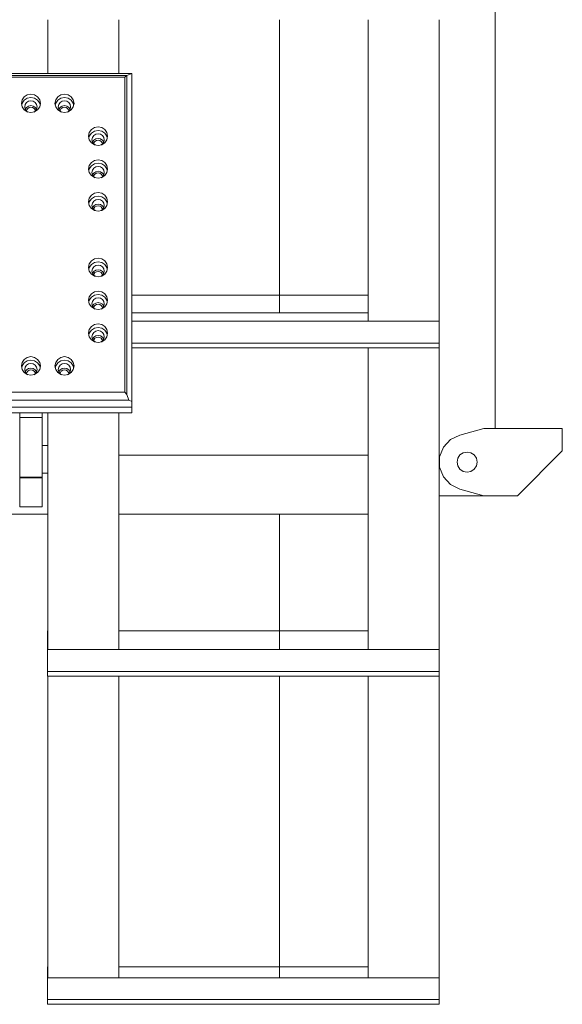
# Model space of a CAD drawing. Header units: millimetres. Extents: x 53056 to 116131, y -669674 to -625124.
# Tile 190 of 256: x 61514 to 61999, y -633938 to -633058. Entities that reach past the tile are written whole.
import ezdxf

# ---------------------------------------------------------------- set-up
doc = ezdxf.new("R2010")
doc.units = ezdxf.units.MM
doc.header["$MEASUREMENT"] = 0
doc.linetypes.add('DGN Style 1', pattern=[536.199087, 0.892178, -535.306909])
doc.linetypes.add('DGN Style 3', pattern=[1249.049455, 892.178182, -356.871273])
doc.layers.add('Side Cradle Tower', color=7, linetype='Continuous', lineweight=0)
doc.layers.add('Side Cradle Tower Platform', color=7, linetype='Continuous', lineweight=0)

# ---------------------------------------------------------------- blocks, each defined once
blk = doc.blocks.new('*U55')
at = {"layer": 'Side Cradle Tower', "color": 7, "linetype": 'Continuous', "lineweight": 0}
for p, q in [((-23054.54, 14293.23), (-23054.54, 14341.16)), ((-22991.04, 14293.23), (-22991.04, 14341.16)), ((-22768.51, 14071.75), (-22768.51, 14341.16)), ((-22705.01, 14341.16), (-22705.01, 14071.75)), ((-22979.54, 14293.23), (-23279.54, 14293.23)), ((-22979.54, 14293.23), (-22983.78, 14291.24)), ((-22979.54, 13999.98), (-22979.54, 14293.23)), ((-22983.78, 14291.24), (-23275.3, 14291.24)), ((-22983.78, 14291.24), (-22985.54, 14289.89)), ((-22983.78, 14006.28), (-22983.78, 14291.24)), ((-23078.04, 14266.43), (-23077.39, 14269.61)), ((-23077.39, 14269.61), (-23075.55, 14272.31)), ((-23074.62, 14265.33), (-23073.43, 14267.07)), ((-23069.54, 14271.58), (-23066.29, 14270.95)), ((-23045.55, 14272.31), (-23042.79, 14274.11)), ((-23044.62, 14265.33), (-23043.43, 14267.07)), ((-23039.54, 14271.58), (-23036.29, 14270.95)), ((-23075.04, 14263.27), (-23074.62, 14265.33)), ((-23073.43, 14262.85), (-23074.59, 14261.16)), ((-23073.43, 14262.85), (-23074.59, 14261.16)), ((-23073.45, 14259.5), (-23073.23, 14260.55)), ((-23073.23, 14260.55), (-23073.45, 14259.5)), ((-23073.23, 14260.55), (-23073.45, 14259.5)), ((-23071.64, 14264.02), (-23073.43, 14262.85)), ((-23071.64, 14264.02), (-23073.43, 14262.85)), ((-23072.98, 14263.15), (-23073.43, 14262.85)), ((-23072.37, 14261.82), (-23073.23, 14260.55)), ((-23072.37, 14261.82), (-23073.23, 14260.55)), ((-23071.07, 14262.66), (-23072.37, 14261.82)), ((-23071.07, 14262.66), (-23072.37, 14261.82)), ((-23069.54, 14264.43), (-23067.43, 14264.02)), ((-23066.71, 14261.82), (-23068.01, 14262.66)), ((-23066.71, 14261.82), (-23068.01, 14262.66)), ((-23065.65, 14262.85), (-23067.43, 14264.02)), ((-23065.65, 14262.85), (-23067.43, 14264.02)), ((-23065.84, 14260.55), (-23066.71, 14261.82)), ((-23065.84, 14260.55), (-23066.71, 14261.82)), ((-23065.65, 14262.85), (-23066.3, 14263.28)), ((-23065.63, 14259.5), (-23065.84, 14260.55)), ((-23065.63, 14259.5), (-23065.84, 14260.55)), ((-23064.49, 14261.16), (-23065.65, 14262.85)), ((-23064.49, 14261.16), (-23065.65, 14262.85)), ((-23045.04, 14263.27), (-23044.62, 14265.33)), ((-23043.43, 14262.85), (-23044.59, 14261.16)), ((-23043.43, 14262.85), (-23044.59, 14261.16)), ((-23043.23, 14260.55), (-23043.45, 14259.5)), ((-23043.23, 14260.55), (-23043.45, 14259.5)), ((-23041.64, 14264.02), (-23043.43, 14262.85)), ((-23041.64, 14264.02), (-23043.43, 14262.85)), ((-23042.71, 14263.32), (-23043.43, 14262.85)), ((-23039.54, 14264.43), (-23037.43, 14264.02)), ((-23036.71, 14261.82), (-23038.01, 14262.66)), ((-23036.71, 14261.82), (-23038.01, 14262.66)), ((-23037.33, 14263.95), (-23037.43, 14264.02)), ((-23035.65, 14262.85), (-23037.43, 14264.02)), ((-23035.65, 14262.85), (-23037.43, 14264.02)), ((-23036.71, 14261.82), (-23035.84, 14260.55)), ((-23035.84, 14260.55), (-23036.71, 14261.82)), ((-23035.84, 14260.55), (-23036.71, 14261.82)), ((-23035.65, 14262.85), (-23036.1, 14263.15)), ((-23035.84, 14260.55), (-23035.63, 14259.5)), ((-23035.63, 14259.5), (-23035.84, 14260.55)), ((-23035.63, 14259.5), (-23035.84, 14260.55)), ((-23034.49, 14261.16), (-23035.65, 14262.85)), ((-23034.49, 14261.16), (-23035.65, 14262.85)), ((-23009.54, 14242.25), (-23006.29, 14241.62)), ((-23003.53, 14242.98), (-23001.69, 14240.29)), ((-23013.43, 14233.53), (-23014.59, 14231.84)), ((-23013.43, 14233.53), (-23014.59, 14231.84)), ((-23014.22, 14232.37), (-23014.59, 14231.84)), ((-23013.43, 14237.75), (-23011.64, 14238.91)), ((-23011.64, 14234.69), (-23013.43, 14233.53)), ((-23011.64, 14234.69), (-23013.43, 14233.53)), ((-23013.23, 14231.22), (-23012.37, 14232.49)), ((-23012.37, 14232.49), (-23013.23, 14231.22)), ((-23012.37, 14232.49), (-23013.23, 14231.22)), ((-23011.07, 14233.34), (-23012.37, 14232.49)), ((-23011.07, 14233.34), (-23012.37, 14232.49)), ((-23011.64, 14234.69), (-23012.24, 14234.3)), ((-23009.54, 14235.1), (-23007.43, 14234.69)), ((-23006.71, 14232.49), (-23008.01, 14233.34)), ((-23006.71, 14232.49), (-23008.01, 14233.34)), ((-23006.74, 14234.24), (-23007.43, 14234.69)), ((-23005.65, 14233.53), (-23007.43, 14234.69)), ((-23005.65, 14233.53), (-23007.43, 14234.69)), ((-23005.84, 14231.22), (-23006.71, 14232.49)), ((-23005.84, 14231.22), (-23006.71, 14232.49)), ((-23005.59, 14233.44), (-23005.65, 14233.53)), ((-23004.49, 14231.84), (-23005.65, 14233.53)), ((-23004.49, 14231.84), (-23005.65, 14233.53)), ((-23001.69, 14240.29), (-23001.04, 14237.11)), ((-23013.45, 14230.17), (-23013.23, 14231.22)), ((-23013.23, 14231.22), (-23013.45, 14230.17)), ((-23013.23, 14231.22), (-23013.45, 14230.17)), ((-23005.63, 14230.17), (-23005.84, 14231.22)), ((-23005.63, 14230.17), (-23005.84, 14231.22)), ((-23011.64, 14205.37), (-23013.43, 14204.2)), ((-23011.64, 14205.37), (-23013.43, 14204.2)), ((-23011.64, 14205.37), (-23011.97, 14205.16)), ((-23009.54, 14212.93), (-23006.29, 14212.3)), ((-23009.54, 14205.78), (-23007.43, 14205.37)), ((-23007.43, 14205.37), (-23007.03, 14205.1)), ((-23005.65, 14204.2), (-23007.43, 14205.37)), ((-23005.65, 14204.2), (-23007.43, 14205.37)), ((-23015.55, 14201.91), (-23017.39, 14204.6)), ((-23013.43, 14204.2), (-23014.59, 14202.51)), ((-23013.43, 14204.2), (-23014.59, 14202.51)), ((-23014.59, 14202.51), (-23014.05, 14203.29)), ((-23013.23, 14201.9), (-23013.45, 14200.85)), ((-23013.23, 14201.9), (-23013.45, 14200.85)), ((-23013.43, 14204.2), (-23013.18, 14204.36)), ((-23012.37, 14203.17), (-23013.23, 14201.9)), ((-23012.37, 14203.17), (-23013.23, 14201.9)), ((-23011.07, 14204.01), (-23012.37, 14203.17)), ((-23011.07, 14204.01), (-23012.37, 14203.17)), ((-23006.71, 14203.17), (-23008.01, 14204.01)), ((-23006.71, 14203.17), (-23008.01, 14204.01)), ((-23005.84, 14201.9), (-23006.71, 14203.17)), ((-23005.84, 14201.9), (-23006.71, 14203.17)), ((-23005.63, 14200.85), (-23005.84, 14201.9)), ((-23005.63, 14200.85), (-23005.84, 14201.9)), ((-23005.65, 14204.2), (-23005.81, 14204.31)), ((-23004.49, 14202.51), (-23005.65, 14204.2)), ((-23004.49, 14202.51), (-23005.65, 14204.2)), ((-23009.54, 14183.6), (-23006.29, 14182.97)), ((-23015.55, 14172.58), (-23017.39, 14175.28)), ((-23013.43, 14171.49), (-23014.62, 14173.24)), ((-23013.43, 14174.88), (-23014.59, 14173.19)), ((-23013.43, 14174.88), (-23014.59, 14173.19)), ((-23014.22, 14173.72), (-23014.59, 14173.19)), ((-23013.23, 14172.57), (-23013.45, 14171.52)), ((-23013.23, 14172.57), (-23013.45, 14171.52)), ((-23011.64, 14176.04), (-23013.43, 14174.88)), ((-23011.64, 14176.04), (-23013.43, 14174.88)), ((-23012.15, 14170.66), (-23013.43, 14171.49)), ((-23012.37, 14173.84), (-23013.23, 14172.57)), ((-23012.37, 14173.84), (-23013.23, 14172.57)), ((-23011.07, 14174.69), (-23012.37, 14173.84)), ((-23011.07, 14174.69), (-23012.37, 14173.84)), ((-23011.64, 14176.04), (-23012.24, 14175.65)), ((-23009.54, 14176.45), (-23007.43, 14176.04)), ((-23009.54, 14174.99), (-23008.01, 14174.69)), ((-23006.71, 14173.84), (-23008.01, 14174.69)), ((-23006.71, 14173.84), (-23008.01, 14174.69)), ((-23006.74, 14175.59), (-23007.43, 14176.04)), ((-23005.65, 14174.88), (-23007.43, 14176.04)), ((-23005.65, 14174.88), (-23007.43, 14176.04)), ((-23005.84, 14172.57), (-23006.71, 14173.84)), ((-23005.84, 14172.57), (-23006.71, 14173.84)), ((-23005.63, 14171.52), (-23005.84, 14172.57)), ((-23005.63, 14171.52), (-23005.84, 14172.57)), ((-23005.59, 14174.78), (-23005.65, 14174.88)), ((-23004.49, 14173.19), (-23005.65, 14174.88)), ((-23004.49, 14173.19), (-23005.65, 14174.88)), ((-23011.64, 14117.39), (-23013.43, 14116.23)), ((-23011.64, 14117.39), (-23013.43, 14116.23)), ((-23011.64, 14117.39), (-23011.96, 14117.19)), ((-23009.54, 14124.95), (-23006.29, 14124.32)), ((-23009.54, 14117.8), (-23007.43, 14117.39)), ((-23007.04, 14117.13), (-23007.43, 14117.39)), ((-23005.65, 14116.23), (-23007.43, 14117.39)), ((-23005.65, 14116.23), (-23007.43, 14117.39)), ((-23003.53, 14125.68), (-23001.69, 14122.99)), ((-23001.69, 14122.99), (-23001.04, 14119.81)), ((-23013.43, 14112.84), (-23014.62, 14114.59)), ((-23013.43, 14116.23), (-23014.59, 14114.53)), ((-23013.43, 14116.23), (-23014.59, 14114.53)), ((-23014.05, 14115.32), (-23014.59, 14114.53)), ((-23013.23, 14113.92), (-23013.45, 14112.87)), ((-23013.23, 14113.92), (-23013.45, 14112.87)), ((-23013.17, 14116.4), (-23013.43, 14116.23)), ((-23012.15, 14112.01), (-23013.43, 14112.84)), ((-23012.37, 14115.19), (-23013.23, 14113.92)), ((-23012.37, 14115.19), (-23013.23, 14113.92)), ((-23011.07, 14116.04), (-23012.37, 14115.19)), ((-23011.07, 14116.04), (-23012.37, 14115.19)), ((-23006.71, 14115.19), (-23008.01, 14116.04)), ((-23006.71, 14115.19), (-23008.01, 14116.04)), ((-23005.84, 14113.92), (-23006.71, 14115.19)), ((-23005.84, 14113.92), (-23006.71, 14115.19)), ((-23005.63, 14112.87), (-23005.84, 14113.92)), ((-23005.63, 14112.87), (-23005.84, 14113.92)), ((-23005.65, 14116.23), (-23005.82, 14116.34)), ((-23004.49, 14114.53), (-23005.65, 14116.23)), ((-23004.49, 14114.53), (-23005.65, 14116.23)), ((-23009.54, 14095.63), (-23006.29, 14095)), ((-23006.29, 14098.16), (-23003.53, 14096.36)), ((-22979.54, 14095.2), (-22768.51, 14095.2)), ((-23013.43, 14086.9), (-23014.59, 14085.21)), ((-23013.43, 14086.9), (-23014.59, 14085.21)), ((-23014.22, 14085.74), (-23014.59, 14085.21)), ((-23013.23, 14084.6), (-23013.45, 14083.55)), ((-23013.23, 14084.6), (-23013.45, 14083.55)), ((-23011.64, 14088.07), (-23013.43, 14086.9)), ((-23011.64, 14088.07), (-23013.43, 14086.9)), ((-23012.37, 14085.87), (-23013.23, 14084.6)), ((-23012.37, 14085.87), (-23013.23, 14084.6)), ((-23011.07, 14086.71), (-23012.37, 14085.87)), ((-23011.07, 14086.71), (-23012.37, 14085.87)), ((-23011.64, 14088.07), (-23012.24, 14087.68)), ((-23009.54, 14088.48), (-23007.43, 14088.07)), ((-23009.54, 14087.01), (-23008.01, 14086.71)), ((-23006.71, 14085.87), (-23008.01, 14086.71)), ((-23006.71, 14085.87), (-23008.01, 14086.71)), ((-23006.74, 14087.62), (-23007.43, 14088.07)), ((-23005.65, 14086.9), (-23007.43, 14088.07)), ((-23005.65, 14086.9), (-23007.43, 14088.07)), ((-23005.84, 14084.6), (-23006.71, 14085.87)), ((-23005.84, 14084.6), (-23006.71, 14085.87)), ((-23005.63, 14083.55), (-23005.84, 14084.6)), ((-23005.63, 14083.55), (-23005.84, 14084.6)), ((-23005.59, 14086.81), (-23005.65, 14086.9)), ((-23004.49, 14085.21), (-23005.65, 14086.9)), ((-23004.49, 14085.21), (-23005.65, 14086.9)), ((-23004.46, 14089.38), (-23004.04, 14087.32)), ((-22979.54, 14079.2), (-22768.51, 14079.2)), ((-22768.51, 14074.69), (-22768.51, 14074.69)), ((-22705.01, 14079.2), (-22705.01, 14071.75)), ((-23009.54, 14066.3), (-23006.29, 14065.67)), ((-22979.54, 14071.75), (-22705.01, 14071.75)), ((-23013.43, 14057.58), (-23014.59, 14055.88)), ((-23013.43, 14057.58), (-23014.59, 14055.88)), ((-23014.47, 14056.05), (-23014.59, 14055.88)), ((-23013.43, 14057.58), (-23013.7, 14057.18)), ((-23011.64, 14058.74), (-23013.43, 14057.58)), ((-23011.64, 14058.74), (-23013.43, 14057.58)), ((-23012.37, 14056.54), (-23013.23, 14055.27)), ((-23012.37, 14056.54), (-23013.23, 14055.27)), ((-23012.76, 14058.02), (-23012.05, 14058.47)), ((-23011.07, 14057.39), (-23012.37, 14056.54)), ((-23011.07, 14057.39), (-23012.37, 14056.54)), ((-23011.64, 14058.74), (-23012.05, 14058.47)), ((-23009.54, 14059.15), (-23007.43, 14058.74)), ((-23008.01, 14057.39), (-23009.54, 14057.69)), ((-23006.71, 14056.54), (-23008.01, 14057.39)), ((-23006.71, 14056.54), (-23008.01, 14057.39)), ((-23005.65, 14057.58), (-23007.43, 14058.74)), ((-23005.65, 14057.58), (-23007.43, 14058.74)), ((-23005.84, 14055.27), (-23006.71, 14056.54)), ((-23005.84, 14055.27), (-23006.71, 14056.54)), ((-23005.33, 14057.11), (-23005.65, 14057.58)), ((-23004.49, 14055.88), (-23005.65, 14057.58)), ((-23004.49, 14055.88), (-23005.65, 14057.58)), ((-23004.49, 14055.88), (-23004.55, 14055.97)), ((-23013.23, 14055.27), (-23013.45, 14054.22)), ((-23013.23, 14055.27), (-23013.45, 14054.22)), ((-23005.65, 14054.19), (-23006.93, 14053.36)), ((-23003.53, 14055.28), (-23006.29, 14053.48)), ((-23005.63, 14054.22), (-23005.84, 14055.27)), ((-23005.63, 14054.22), (-23005.84, 14055.27)), ((-22979.54, 14052.21), (-22705.01, 14052.21)), ((-22979.54, 14047.97), (-22705.01, 14047.97)), ((-22768.51, 13778.56), (-22768.51, 14047.97)), ((-22705.01, 14047.97), (-22705.01, 13952.2)), ((-22705.01, 14047.97), (-22705.01, 13778.56)), ((-23069.54, 14040.14), (-23066.29, 14039.51)), ((-23075.04, 14028.67), (-23074.62, 14030.73)), ((-23071.64, 14029.42), (-23073.43, 14028.25)), ((-23071.64, 14029.42), (-23073.43, 14028.25)), ((-23069.54, 14036.98), (-23066.29, 14036.35)), ((-23069.54, 14029.83), (-23067.43, 14029.42)), ((-23067.11, 14029.21), (-23067.43, 14029.42)), ((-23065.65, 14028.25), (-23067.43, 14029.42)), ((-23065.65, 14028.25), (-23067.43, 14029.42)), ((-23041.64, 14029.42), (-23043.43, 14028.25)), ((-23041.64, 14029.42), (-23043.43, 14028.25)), ((-23041.64, 14029.42), (-23041.87, 14029.27)), ((-23039.54, 14036.98), (-23036.29, 14036.35)), ((-23037.43, 14033.64), (-23039.54, 14034.05)), ((-23036.83, 14029.03), (-23037.43, 14029.42)), ((-23035.65, 14028.25), (-23037.43, 14029.42)), ((-23035.65, 14028.25), (-23037.43, 14029.42)), ((-23073.43, 14028.25), (-23074.59, 14026.56)), ((-23073.43, 14028.25), (-23074.59, 14026.56)), ((-23074.22, 14027.09), (-23074.59, 14026.56)), ((-23065.65, 14028.25), (-23065.95, 14028.45)), ((-23064.49, 14026.56), (-23065.65, 14028.25)), ((-23064.49, 14026.56), (-23065.65, 14028.25)), ((-23043.43, 14028.25), (-23044.59, 14026.56)), ((-23043.43, 14028.25), (-23044.59, 14026.56)), ((-23043.02, 14028.52), (-23043.43, 14028.25)), ((-23033.53, 14025.96), (-23036.29, 14024.16)), ((-23034.49, 14026.56), (-23035.65, 14028.25)), ((-23034.49, 14026.56), (-23035.65, 14028.25)), ((-23034.49, 14026.56), (-23035.65, 14028.25)), ((-23034.49, 14026.56), (-23034.86, 14027.09)), ((-22985.54, 14008.37), (-22985.54, 14015.95)), ((-22985.54, 14008.37), (-22983.78, 14006.28)), ((-22982.02, 14001.24), (-22983.78, 14006.28)), ((-23279.54, 14001.24), (-22982.02, 14001.24)), ((-22982.02, 14001.24), (-22979.54, 13999.98)), ((-22979.54, 13995.13), (-22979.54, 13999.98)), ((-22979.54, 13989.85), (-22979.54, 13995.13)), ((-23059.54, 13985.81), (-23079.54, 13985.81)), ((-22991.04, 13778.56), (-22991.04, 13989.85)), ((-23059.54, 13960.92), (-23054.54, 13960.92)), ((-22991.04, 13956.71), (-22991.04, 13956.71)), ((-22991.04, 13952.2), (-22768.51, 13952.2)), ((-22768.51, 13956.71), (-22768.51, 13956.71)), ((-23079.54, 13932.37), (-23079.54, 13941.65)), ((-23059.54, 13941.65), (-23059.54, 13932.37)), ((-23054.54, 13935.92), (-23059.54, 13935.92)), ((-23059.54, 13932.37), (-23079.54, 13932.37)), ((-23059.54, 13931.95), (-23079.54, 13931.95)), ((-23079.54, 13906.13), (-23079.54, 13906.22)), ((-23079.54, 13906.13), (-23079.54, 13906.22)), ((-23059.54, 13906.13), (-23059.54, 13906.22)), ((-23204.48, 13899.55), (-23054.54, 13899.55)), ((-23059.54, 13906.13), (-23079.54, 13906.13)), ((-22991.04, 13899.55), (-22768.51, 13899.55)), ((-22991.04, 13886.26), (-22991.04, 13886.25)), ((-22768.51, 13886.25), (-22768.51, 13886.26)), ((-23054.6, 13778.56), (-23054.6, 13795.2)), ((-23054.6, 13795.2), (-23054.54, 13795.2)), ((-22991.04, 13795.2), (-22768.51, 13795.2)), ((-23054.6, 13778.56), (-22705.01, 13778.56)), ((-23054.6, 13759.01), (-22705.01, 13759.01)), ((-23054.6, 13754.78), (-22705.01, 13754.78)), ((-22991.04, 13554.19), (-22991.04, 13754.78)), ((-22768.51, 13554.19), (-22768.51, 13754.78)), ((-22705.01, 13754.78), (-22705.01, 13554.19)), ((-23054.54, 13485.37), (-23054.54, 13554.19)), ((-22991.04, 13485.37), (-22991.04, 13554.19)), ((-22768.51, 13485.37), (-22768.51, 13554.19)), ((-22705.01, 13554.19), (-22705.01, 13485.37)), ((-23054.6, 13485.37), (-23054.6, 13495.2)), ((-23054.6, 13495.2), (-23054.54, 13495.2)), ((-22991.04, 13495.2), (-22768.51, 13495.2)), ((-23054.6, 13485.37), (-22705.01, 13485.37)), ((-23054.6, 13465.82), (-22705.01, 13465.82)), ((-23054.6, 13461.58), (-22705.01, 13461.58))]:
    blk.add_line(p, q, dxfattribs=at)
at = {"layer": 'Side Cradle Tower', "color": 7, "linetype": 'Continuous', "lineweight": 0, "flags": 128}
for points in [[(-22985.54, 14015.95), (-22985.54, 14046.5), (-22985.54, 14075.82), (-22985.54, 14149.13), (-22985.54, 14193.12), (-22985.54, 14222.45), (-22985.54, 14251.77), (-22985.54, 14289.89), (-22993.29, 14289.89), (-23024.54, 14289.89), (-23054.54, 14289.89), (-23129.54, 14289.89), (-23174.54, 14289.89), (-23204.54, 14289.89), (-23234.54, 14289.89)], [(-23077.72, 14264.85), (-23077.39, 14266.45), (-23075.55, 14269.15), (-23072.79, 14270.95), (-23069.54, 14271.58)], [(-23075.55, 14272.31), (-23072.79, 14274.11), (-23069.54, 14274.74), (-23066.29, 14274.11), (-23063.53, 14272.31), (-23061.69, 14269.61), (-23061.04, 14266.43)], [(-23073.43, 14267.07), (-23071.64, 14268.24), (-23069.54, 14268.65), (-23067.43, 14268.24), (-23065.65, 14267.07), (-23064.46, 14265.33), (-23064.04, 14263.27)], [(-23066.29, 14270.95), (-23063.53, 14269.15), (-23061.69, 14266.45), (-23061.36, 14264.85)], [(-23048.04, 14266.43), (-23047.39, 14269.61), (-23045.55, 14272.31)], [(-23047.72, 14264.85), (-23047.39, 14266.45), (-23045.55, 14269.15), (-23042.79, 14270.95), (-23039.54, 14271.58)], [(-23043.43, 14267.07), (-23041.64, 14268.24), (-23039.54, 14268.65), (-23037.43, 14268.24), (-23035.65, 14267.07), (-23034.46, 14265.33), (-23034.04, 14263.27)], [(-23042.79, 14274.11), (-23039.54, 14274.74), (-23036.29, 14274.11), (-23033.53, 14272.31), (-23031.69, 14269.61), (-23031.04, 14266.43)], [(-23036.29, 14270.95), (-23033.53, 14269.15), (-23031.69, 14266.45), (-23031.36, 14264.85)], [(-23063.53, 14260.56), (-23066.29, 14258.76), (-23069.54, 14258.12), (-23072.79, 14258.76), (-23075.55, 14260.56), (-23077.39, 14263.25), (-23078.04, 14266.43), (-23078.04, 14266.43)], [(-23072.15, 14258.63), (-23073.43, 14259.47), (-23074.62, 14261.21), (-23075.04, 14263.27), (-23075.04, 14263.27)], [(-23074.59, 14261.16), (-23073.43, 14262.85), (-23071.64, 14264.02), (-23069.54, 14264.43)], [(-23073.89, 14262.17), (-23074.42, 14261.4), (-23074.59, 14261.16)], [(-23073.23, 14260.55), (-23072.37, 14261.82), (-23071.07, 14262.66), (-23069.54, 14262.96), (-23068.01, 14262.66), (-23066.71, 14261.82), (-23065.84, 14260.55), (-23065.63, 14259.5)], [(-23067.43, 14264.02), (-23065.65, 14262.85), (-23064.49, 14261.16)], [(-23064.04, 14263.27), (-23064.04, 14263.27), (-23064.46, 14261.21), (-23065.65, 14259.47), (-23066.93, 14258.63)], [(-23064.49, 14261.16), (-23064.95, 14261.83), (-23065.39, 14262.48)], [(-23061.04, 14266.43), (-23061.04, 14266.43), (-23061.69, 14263.25), (-23063.53, 14260.56)], [(-23031.04, 14266.43), (-23031.69, 14263.25), (-23033.53, 14260.56), (-23036.29, 14258.76), (-23039.54, 14258.12), (-23042.79, 14258.76), (-23045.55, 14260.56), (-23047.39, 14263.25), (-23048.04, 14266.43), (-23048.04, 14266.43)], [(-23042.15, 14258.63), (-23043.43, 14259.47), (-23044.62, 14261.21), (-23045.04, 14263.27), (-23045.04, 14263.27)], [(-23044.59, 14261.16), (-23043.43, 14262.85), (-23041.64, 14264.02), (-23039.54, 14264.43)], [(-23043.61, 14262.59), (-23044.02, 14261.99), (-23044.59, 14261.16)], [(-23043.45, 14259.5), (-23043.23, 14260.55), (-23042.37, 14261.82), (-23041.07, 14262.66), (-23039.54, 14262.96), (-23038.01, 14262.66), (-23036.71, 14261.82)], [(-23043.23, 14260.55), (-23042.37, 14261.82), (-23041.07, 14262.66), (-23041.07, 14262.66)], [(-23043.23, 14260.55), (-23042.37, 14261.82), (-23041.07, 14262.66), (-23041.07, 14262.66)], [(-23037.43, 14264.02), (-23035.65, 14262.85), (-23034.49, 14261.16)], [(-23034.04, 14263.27), (-23034.04, 14263.27), (-23034.46, 14261.21), (-23035.65, 14259.47), (-23036.93, 14258.63)], [(-23018.04, 14237.11), (-23017.39, 14240.29), (-23015.55, 14242.98), (-23012.79, 14244.78), (-23009.54, 14245.42), (-23006.29, 14244.78), (-23003.53, 14242.98)], [(-23017.72, 14235.53), (-23017.39, 14237.12), (-23015.55, 14239.82), (-23012.79, 14241.62), (-23009.54, 14242.25)], [(-23006.29, 14241.62), (-23003.53, 14239.82), (-23001.69, 14237.12), (-23001.36, 14235.53)], [(-23001.04, 14237.11), (-23001.69, 14233.93), (-23003.53, 14231.23), (-23006.29, 14229.43), (-23009.54, 14228.8), (-23012.79, 14229.43), (-23015.55, 14231.23), (-23017.39, 14233.93), (-23018.04, 14237.11), (-23018.04, 14237.11)], [(-23015.04, 14233.94), (-23014.62, 14236), (-23013.43, 14237.75)], [(-23012.15, 14229.31), (-23013.43, 14230.14), (-23014.62, 14231.89), (-23015.04, 14233.94), (-23015.04, 14233.94)], [(-23014.59, 14231.84), (-23013.43, 14233.53), (-23011.64, 14234.69), (-23009.54, 14235.1)], [(-23012.37, 14232.49), (-23011.07, 14233.34), (-23009.54, 14233.64), (-23008.01, 14233.34), (-23006.71, 14232.49), (-23005.84, 14231.22), (-23005.63, 14230.17)], [(-23011.64, 14238.91), (-23009.54, 14239.32), (-23007.43, 14238.91), (-23005.65, 14237.75), (-23004.46, 14236), (-23004.04, 14233.94)], [(-23007.43, 14234.69), (-23005.65, 14233.53), (-23004.49, 14231.84)], [(-23004.04, 14233.94), (-23004.04, 14233.94), (-23004.46, 14231.89), (-23005.65, 14230.14), (-23006.93, 14229.31)], [(-23018.04, 14207.78), (-23017.39, 14210.96), (-23015.55, 14213.66), (-23012.79, 14215.46), (-23009.54, 14216.09), (-23006.29, 14215.46), (-23003.53, 14213.66), (-23001.69, 14210.96), (-23001.04, 14207.78)], [(-23017.39, 14204.6), (-23018.04, 14207.78), (-23018.04, 14207.78)], [(-23017.72, 14206.2), (-23017.39, 14207.8), (-23015.55, 14210.49), (-23012.79, 14212.3), (-23009.54, 14212.93)], [(-23001.04, 14207.78), (-23001.04, 14207.78), (-23001.69, 14204.6), (-23003.53, 14201.91), (-23006.29, 14200.11), (-23009.54, 14199.47), (-23012.79, 14200.11), (-23015.55, 14201.91)], [(-23015.04, 14204.62), (-23014.62, 14206.68), (-23013.43, 14208.42), (-23011.64, 14209.59), (-23009.54, 14210), (-23007.43, 14209.59), (-23005.65, 14208.42), (-23004.46, 14206.68), (-23004.04, 14204.62)], [(-23014.59, 14202.51), (-23013.43, 14204.2), (-23011.64, 14205.37), (-23009.54, 14205.78)], [(-23007.43, 14205.37), (-23005.65, 14204.2), (-23004.49, 14202.51)], [(-23006.29, 14212.3), (-23003.53, 14210.49), (-23001.69, 14207.8), (-23001.36, 14206.2)], [(-23012.15, 14199.98), (-23013.43, 14200.82), (-23014.62, 14202.56), (-23015.04, 14204.62), (-23015.04, 14204.62)], [(-23013.45, 14200.85), (-23013.23, 14201.9), (-23012.37, 14203.17), (-23011.07, 14204.01), (-23009.54, 14204.31), (-23008.01, 14204.01), (-23006.71, 14203.17), (-23005.84, 14201.9), (-23005.63, 14200.85)], [(-23004.04, 14204.62), (-23004.04, 14204.62), (-23004.46, 14202.56), (-23005.65, 14200.82), (-23006.93, 14199.98)], [(-23018.04, 14178.46), (-23017.39, 14181.64), (-23015.55, 14184.33), (-23012.79, 14186.13), (-23009.54, 14186.77), (-23006.29, 14186.13), (-23003.53, 14184.33), (-23001.69, 14181.64), (-23001.04, 14178.46)], [(-23017.72, 14176.88), (-23017.39, 14178.47), (-23015.55, 14181.17), (-23012.79, 14182.97), (-23009.54, 14183.6)], [(-23015.04, 14175.29), (-23014.62, 14177.35), (-23013.43, 14179.1), (-23011.64, 14180.26), (-23009.54, 14180.67), (-23007.43, 14180.26), (-23005.65, 14179.1), (-23004.46, 14177.35), (-23004.04, 14175.29)], [(-23006.29, 14182.97), (-23003.53, 14181.17), (-23001.69, 14178.47), (-23001.36, 14176.88)], [(-23017.39, 14175.28), (-23018.04, 14178.46), (-23018.04, 14178.46)], [(-23001.04, 14178.46), (-23001.04, 14178.46), (-23001.69, 14175.28), (-23003.53, 14172.58), (-23006.29, 14170.78), (-23009.54, 14170.15), (-23012.79, 14170.78), (-23015.55, 14172.58)], [(-23014.62, 14173.24), (-23015.04, 14175.29), (-23015.04, 14175.29)], [(-23014.59, 14173.19), (-23013.43, 14174.88), (-23011.64, 14176.04), (-23009.54, 14176.45)], [(-23013.45, 14171.52), (-23013.23, 14172.57), (-23012.37, 14173.84), (-23011.07, 14174.69), (-23009.54, 14174.99)], [(-23008.01, 14174.69), (-23006.71, 14173.84), (-23005.84, 14172.57), (-23005.63, 14171.52)], [(-23007.43, 14176.04), (-23005.65, 14174.88), (-23004.49, 14173.19)], [(-23004.04, 14175.29), (-23004.04, 14175.29), (-23004.46, 14173.24), (-23005.65, 14171.49), (-23006.93, 14170.66)], [(-23018.04, 14119.81), (-23017.39, 14122.99), (-23015.55, 14125.68), (-23012.79, 14127.48), (-23009.54, 14128.12), (-23006.29, 14127.48), (-23003.53, 14125.68)], [(-23001.69, 14116.63), (-23003.53, 14113.93), (-23006.29, 14112.13), (-23009.54, 14111.5), (-23012.79, 14112.13), (-23015.55, 14113.93), (-23017.39, 14116.63), (-23018.04, 14119.81), (-23018.04, 14119.81)], [(-23017.72, 14118.23), (-23017.39, 14119.82), (-23015.55, 14122.52), (-23012.79, 14124.32), (-23009.54, 14124.95)], [(-23015.04, 14116.64), (-23014.62, 14118.7), (-23013.43, 14120.45), (-23011.64, 14121.61), (-23009.54, 14122.02), (-23007.43, 14121.61), (-23005.65, 14120.45), (-23004.46, 14118.7), (-23004.04, 14116.64)], [(-23014.59, 14114.53), (-23013.43, 14116.23), (-23011.64, 14117.39), (-23009.54, 14117.8)], [(-23007.43, 14117.39), (-23005.65, 14116.23), (-23004.49, 14114.53)], [(-23006.29, 14124.32), (-23003.53, 14122.52), (-23001.69, 14119.82), (-23001.36, 14118.23)], [(-23001.04, 14119.81), (-23001.04, 14119.81), (-23001.69, 14116.63)], [(-23014.62, 14114.59), (-23015.04, 14116.64), (-23015.04, 14116.64)], [(-23013.45, 14112.87), (-23013.23, 14113.92), (-23012.37, 14115.19), (-23011.07, 14116.04), (-23009.54, 14116.34), (-23008.01, 14116.04), (-23006.71, 14115.19), (-23005.84, 14113.92), (-23005.63, 14112.87)], [(-23004.04, 14116.64), (-23004.04, 14116.64), (-23004.46, 14114.59), (-23005.65, 14112.84), (-23006.93, 14112.01)], [(-23018.04, 14090.48), (-23017.39, 14093.66), (-23015.55, 14096.36), (-23012.79, 14098.16), (-23009.54, 14098.79), (-23006.29, 14098.16)], [(-23017.72, 14088.9), (-23017.39, 14090.5), (-23015.55, 14093.19), (-23012.79, 14095), (-23009.54, 14095.63)], [(-23015.04, 14087.32), (-23014.62, 14089.38), (-23013.43, 14091.12), (-23011.64, 14092.29), (-23009.54, 14092.7), (-23007.43, 14092.29), (-23005.65, 14091.12), (-23004.46, 14089.38)], [(-23006.29, 14095), (-23003.53, 14093.19), (-23001.69, 14090.5), (-23001.36, 14088.9)], [(-23003.53, 14096.36), (-23001.69, 14093.66), (-23001.04, 14090.48)], [(-23015.55, 14084.61), (-23017.39, 14087.3), (-23018.04, 14090.48), (-23018.04, 14090.48)], [(-23001.04, 14090.48), (-23001.04, 14090.48), (-23001.69, 14087.3), (-23003.53, 14084.61), (-23006.29, 14082.81), (-23009.54, 14082.17), (-23012.79, 14082.81), (-23015.55, 14084.61)], [(-23012.15, 14082.68), (-23013.43, 14083.52), (-23014.62, 14085.26), (-23015.04, 14087.32), (-23015.04, 14087.32)], [(-23014.59, 14085.21), (-23013.43, 14086.9), (-23011.64, 14088.07), (-23009.54, 14088.48)], [(-23013.45, 14083.55), (-23013.23, 14084.6), (-23012.37, 14085.87), (-23011.07, 14086.71), (-23009.54, 14087.01)], [(-23008.01, 14086.71), (-23006.71, 14085.87), (-23005.84, 14084.6), (-23005.63, 14083.55)], [(-23007.43, 14088.07), (-23005.65, 14086.9), (-23004.49, 14085.21)], [(-23004.04, 14087.32), (-23004.04, 14087.32), (-23004.46, 14085.26), (-23005.65, 14083.52), (-23006.93, 14082.68)], [(-23018.04, 14061.16), (-23017.39, 14064.34), (-23015.55, 14067.03), (-23012.79, 14068.83), (-23009.54, 14069.47), (-23006.29, 14068.83), (-23003.53, 14067.03), (-23001.69, 14064.34), (-23001.04, 14061.16)], [(-23017.72, 14059.58), (-23017.39, 14061.17), (-23015.55, 14063.87), (-23012.79, 14065.67), (-23009.54, 14066.3)], [(-23006.29, 14065.67), (-23003.53, 14063.87), (-23001.69, 14061.17), (-23001.36, 14059.58)], [(-22705.01, 14047.97), (-22705.01, 14052.21), (-22705.01, 14071.75)], [(-23006.29, 14053.48), (-23009.54, 14052.85), (-23012.79, 14053.48), (-23015.55, 14055.28), (-23017.39, 14057.98), (-23018.04, 14061.16), (-23018.04, 14061.16)], [(-23015.04, 14057.99), (-23014.62, 14060.05), (-23013.43, 14061.8), (-23011.64, 14062.96), (-23009.54, 14063.37), (-23007.43, 14062.96), (-23005.65, 14061.8), (-23004.46, 14060.05), (-23004.04, 14057.99)], [(-23012.15, 14053.36), (-23013.43, 14054.19), (-23014.62, 14055.94), (-23015.04, 14057.99), (-23015.04, 14057.99)], [(-23014.59, 14055.88), (-23013.43, 14057.58), (-23011.64, 14058.74), (-23009.54, 14059.15)], [(-23009.54, 14057.69), (-23011.07, 14057.39), (-23012.37, 14056.54), (-23013.23, 14055.27), (-23013.45, 14054.22)], [(-23005.63, 14054.22), (-23005.84, 14055.27), (-23006.71, 14056.54), (-23008.01, 14057.39)], [(-23007.43, 14058.74), (-23005.65, 14057.58), (-23004.49, 14055.88)], [(-23006.24, 14057.96), (-23006.92, 14058.41), (-23007.43, 14058.74)], [(-23004.04, 14057.99), (-23004.04, 14057.99), (-23004.46, 14055.94), (-23005.65, 14054.19)], [(-23001.04, 14061.16), (-23001.04, 14061.16), (-23001.69, 14057.98), (-23003.53, 14055.28)], [(-23078.04, 14031.83), (-23077.39, 14035.01), (-23075.55, 14037.71), (-23072.79, 14039.51), (-23069.54, 14040.14)], [(-23066.29, 14039.51), (-23063.53, 14037.71), (-23061.69, 14035.01), (-23061.04, 14031.83)], [(-23048.04, 14031.83), (-23047.39, 14035.01), (-23045.55, 14037.71), (-23042.79, 14039.51), (-23039.54, 14040.14), (-23036.29, 14039.51), (-23033.53, 14037.71), (-23031.69, 14035.01), (-23031.04, 14031.83)], [(-23061.04, 14031.83), (-23061.69, 14028.65), (-23063.53, 14025.96), (-23066.29, 14024.16), (-23069.54, 14023.52), (-23072.79, 14024.16), (-23075.55, 14025.96), (-23077.39, 14028.65), (-23078.04, 14031.83), (-23078.04, 14031.83)], [(-23077.72, 14030.25), (-23077.39, 14031.85), (-23075.55, 14034.54), (-23072.79, 14036.35), (-23069.54, 14036.98)], [(-23074.62, 14030.73), (-23073.43, 14032.47), (-23071.64, 14033.64), (-23069.54, 14034.05), (-23067.43, 14033.64), (-23065.65, 14032.47), (-23064.46, 14030.73), (-23064.04, 14028.67)], [(-23074.59, 14026.56), (-23073.43, 14028.25), (-23071.64, 14029.42), (-23069.54, 14029.83)], [(-23067.43, 14029.42), (-23065.65, 14028.25), (-23064.49, 14026.56)], [(-23066.29, 14036.35), (-23063.53, 14034.54), (-23061.69, 14031.85), (-23061.36, 14030.25)], [(-23036.29, 14024.16), (-23039.54, 14023.52), (-23042.79, 14024.16), (-23045.55, 14025.96), (-23047.39, 14028.65), (-23048.04, 14031.83), (-23048.04, 14031.83)], [(-23047.72, 14030.25), (-23047.39, 14031.85), (-23045.55, 14034.54), (-23042.79, 14036.35), (-23039.54, 14036.98)], [(-23039.54, 14034.05), (-23041.64, 14033.64), (-23043.43, 14032.47), (-23044.62, 14030.73), (-23045.04, 14028.67)], [(-23035.65, 14028.25), (-23037.43, 14029.42), (-23039.54, 14029.83), (-23041.64, 14029.42), (-23043.43, 14028.25), (-23044.59, 14026.56)], [(-23034.04, 14028.67), (-23034.46, 14030.73), (-23035.65, 14032.47), (-23037.43, 14033.64)], [(-23036.29, 14036.35), (-23033.53, 14034.54), (-23031.69, 14031.85), (-23031.36, 14030.25)], [(-23031.04, 14031.83), (-23031.04, 14031.83), (-23031.69, 14028.65), (-23033.53, 14025.96)], [(-23072.15, 14024.03), (-23073.43, 14024.87), (-23074.62, 14026.61), (-23075.04, 14028.67), (-23075.04, 14028.67)], [(-23073.45, 14024.9), (-23073.23, 14025.95), (-23072.37, 14027.22), (-23071.07, 14028.06), (-23069.54, 14028.36), (-23068.01, 14028.06), (-23066.71, 14027.22), (-23065.84, 14025.95), (-23065.63, 14024.9)], [(-23073.45, 14024.9), (-23073.23, 14025.95), (-23072.37, 14027.22), (-23071.07, 14028.06), (-23071.07, 14028.06)], [(-23073.45, 14024.9), (-23073.23, 14025.95), (-23072.37, 14027.22), (-23071.07, 14028.06), (-23071.07, 14028.06)], [(-23068.01, 14028.06), (-23068.01, 14028.06), (-23066.71, 14027.22), (-23065.84, 14025.95), (-23065.63, 14024.9)], [(-23068.01, 14028.06), (-23068.01, 14028.06), (-23066.71, 14027.22), (-23065.84, 14025.95), (-23065.63, 14024.9)], [(-23064.04, 14028.67), (-23064.04, 14028.67), (-23064.46, 14026.61), (-23065.65, 14024.87), (-23066.93, 14024.03)], [(-23064.49, 14026.56), (-23064.59, 14026.7), (-23065.1, 14027.45)], [(-23045.04, 14028.67), (-23045.04, 14028.67), (-23044.62, 14026.61), (-23043.43, 14024.87), (-23042.15, 14024.03)], [(-23043.87, 14027.6), (-23044.34, 14026.91), (-23044.59, 14026.56)], [(-23043.45, 14024.9), (-23043.23, 14025.95), (-23042.37, 14027.22), (-23041.07, 14028.06), (-23039.54, 14028.36), (-23038.01, 14028.06), (-23036.71, 14027.22), (-23035.84, 14025.95), (-23035.63, 14024.9)], [(-23043.45, 14024.9), (-23043.23, 14025.95), (-23042.37, 14027.22), (-23041.07, 14028.06), (-23041.07, 14028.06)], [(-23043.45, 14024.9), (-23043.23, 14025.95), (-23042.37, 14027.22), (-23041.07, 14028.06), (-23041.07, 14028.06)], [(-23038.01, 14028.06), (-23038.01, 14028.06), (-23036.71, 14027.22), (-23035.84, 14025.95), (-23035.63, 14024.9)], [(-23038.01, 14028.06), (-23038.01, 14028.06), (-23036.71, 14027.22), (-23035.84, 14025.95), (-23035.63, 14024.9)], [(-23036.93, 14024.03), (-23035.65, 14024.87), (-23034.46, 14026.61), (-23034.04, 14028.67), (-23034.04, 14028.67)], [(-23234.54, 14008.37), (-23204.54, 14008.37), (-23174.54, 14008.37), (-23129.54, 14008.37), (-23054.54, 14008.37), (-23024.54, 14008.37), (-22993.29, 14008.37), (-22985.54, 14008.37)], [(-23279.54, 13995.13), (-23279.54, 13995.13), (-22979.54, 13995.13), (-22979.54, 13995.13)], [(-23234.54, 13989.85), (-23209.23, 13989.85), (-23188.73, 13989.85), (-23174.54, 13989.85), (-23145.27, 13989.85), (-23113.77, 13989.85), (-23070.32, 13989.85), (-23060.82, 13989.85), (-23049.82, 13989.85), (-23024.54, 13989.85), (-22992.54, 13989.85), (-22979.54, 13989.85)], [(-23079.54, 13989.85), (-23079.54, 13985.81), (-23079.54, 13970.8), (-23079.54, 13955.29), (-23079.54, 13941.65), (-23079.54, 13931.95), (-23079.54, 13931.95)], [(-23059.54, 13989.85), (-23059.54, 13985.81), (-23059.54, 13970.8), (-23059.54, 13955.29), (-23059.54, 13941.65), (-23059.54, 13931.95), (-23059.54, 13931.95)], [(-23054.54, 13778.56), (-23054.54, 13951.79), (-23054.54, 13989.85)], [(-23079.54, 13931.95), (-23079.54, 13932.37), (-23079.54, 13932.37)], [(-23079.54, 13931.95), (-23079.54, 13911.28), (-23079.54, 13906.22)], [(-23079.54, 13906.22), (-23079.54, 13906.22), (-23079.54, 13911.28), (-23079.54, 13931.95)], [(-23059.54, 13931.95), (-23059.54, 13932.37), (-23059.54, 13932.37)], [(-23059.54, 13931.95), (-23059.54, 13911.28), (-23059.54, 13906.22)], [(-23059.54, 13931.95), (-23059.54, 13911.28), (-23059.54, 13906.22)], [(-23059.54, 13906.22), (-23059.54, 13906.22), (-23059.54, 13906.13)], [(-23054.6, 13754.78), (-23054.6, 13759.01), (-23054.6, 13778.56)], [(-22705.01, 13754.78), (-22705.01, 13759.01), (-22705.01, 13778.56)], [(-23054.54, 13554.19), (-23054.54, 13556.62), (-23054.54, 13651.91), (-23054.54, 13754.21), (-23054.54, 13754.78)], [(-23054.6, 13461.58), (-23054.6, 13465.82), (-23054.6, 13485.37)], [(-22705.01, 13461.58), (-22705.01, 13465.82), (-22705.01, 13485.37)]]:
    blk.add_lwpolyline(points, dxfattribs=at)
at = {"layer": 'Side Cradle Tower Platform', "color": 7, "linetype": 'Continuous', "lineweight": 0}
for p, q in [((-22655.01, 15484.87), (-22655.01, 13975.93)), ((-22694.91, 13966), (-22686.58, 13970.05)), ((-22686.58, 13970.05), (-22665.01, 13975.93)), ((-22665.01, 13975.93), (-22595.01, 13975.93)), ((-22595.01, 13975.93), (-22595.01, 13955.93)), ((-22680.01, 13954.93), (-22676.56, 13954.25)), ((-22595.01, 13955.93), (-22635.01, 13915.93)), ((-22665.01, 13915.93), (-22705.01, 13915.93)), ((-22665.01, 13915.93), (-22686.58, 13921.81)), ((-22635.01, 13915.93), (-22665.01, 13915.93))]:
    blk.add_line(p, q, dxfattribs=at)
at = {"layer": 'Side Cradle Tower Platform', "color": 7, "linetype": 'DGN Style 3', "lineweight": 0}
for p, q in [((-22847.51, 14341.16), (-22847.51, 14079.2)), ((-22847.51, 13899.55), (-22847.51, 13778.56)), ((-22847.51, 13754.78), (-22847.51, 13554.19)), ((-22847.51, 13554.19), (-22847.51, 13485.37))]:
    blk.add_line(p, q, dxfattribs=at)
at = {"layer": 'Side Cradle Tower Platform', "color": 7, "linetype": 'Continuous', "lineweight": 0, "flags": 128}
for points in [[(-22694.91, 13966), (-22701.2, 13959.2), (-22704.57, 13950.57), (-22704.57, 13941.3), (-22701.2, 13932.67), (-22694.91, 13925.86), (-22686.58, 13921.81)], [(-22680.01, 13954.93), (-22683.45, 13954.25), (-22686.37, 13952.3), (-22688.32, 13949.38), (-22689.01, 13945.93), (-22688.32, 13942.49), (-22686.37, 13939.57), (-22683.45, 13937.62), (-22680.01, 13936.93), (-22676.56, 13937.62), (-22673.64, 13939.57), (-22671.69, 13942.49), (-22671.01, 13945.93), (-22671.69, 13949.38), (-22673.64, 13952.3), (-22676.56, 13954.25)]]:
    blk.add_lwpolyline(points, dxfattribs=at)

msp = doc.modelspace()

# ---------------------------------------------------------------- block references
at = {"color": 7, "linetype": 'DGN Style 1', "lineweight": 0}
msp.add_blockref('*U55', (84593.95, -647399.35), dxfattribs=at)

doc.saveas('drawing.dxf')
